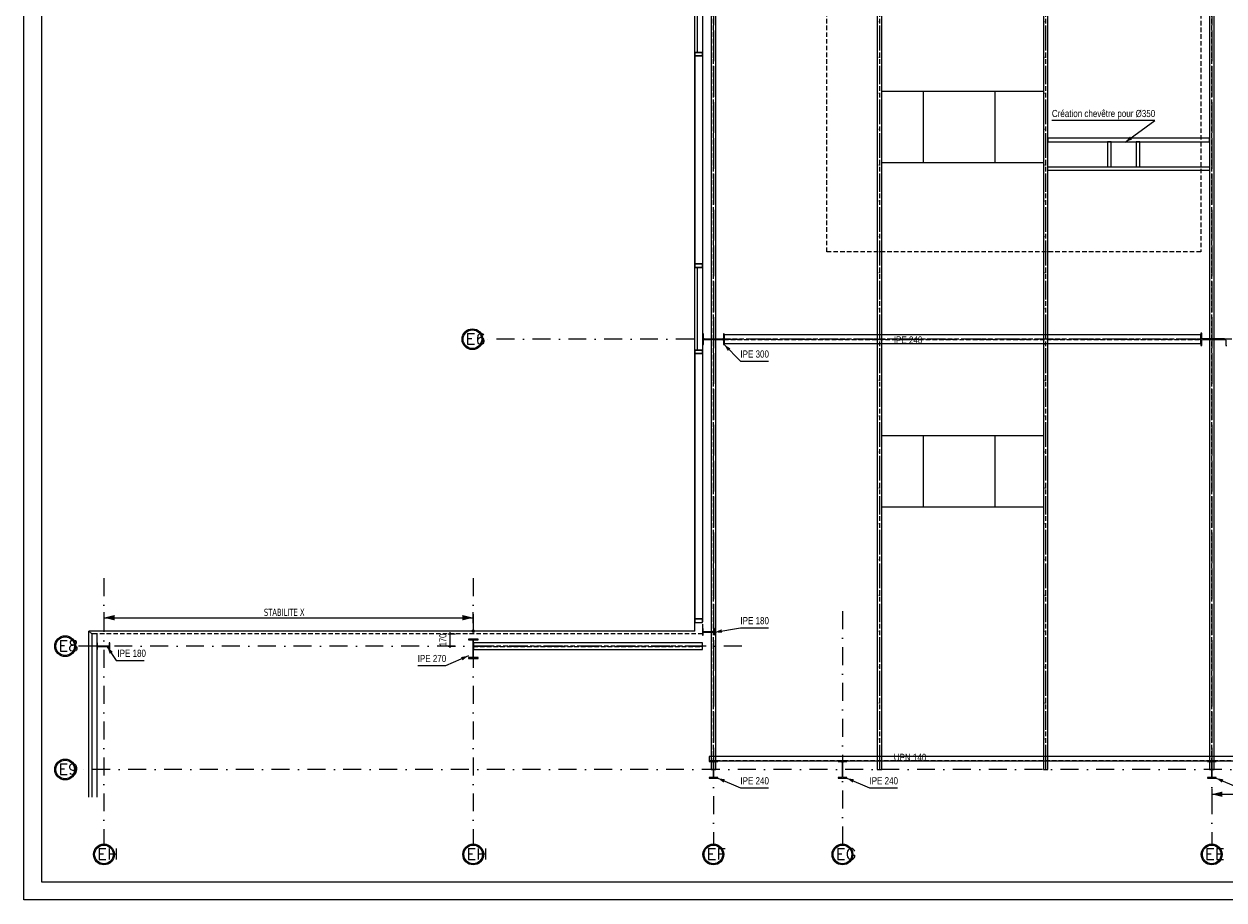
# Model space of a CAD drawing. Extents: x 293186 to 369035, y -341273 to -122059.
# Tile 41 of 64: x 309896 to 326632, y -203225 to -191010. Entities that reach past the tile are written whole.
import ezdxf

# ---------------------------------------------------------------- set-up
doc = ezdxf.new("R2010")
doc.units = 0
doc.header["$LTSCALE"] = 50
doc.linetypes.add('DASHDOT', pattern=[10, 5, -2.5, 0, -2.5])
doc.linetypes.add('HIDDEN', pattern=[1.875, 1.25, -0.625])
doc.layers.get('0').update_dxf_attribs({"color": 1, "linetype": 'CONTINUOUS'})
doc.layers.add('ECHELLE_1_50', color=7, linetype='CONTINUOUS')
doc.styles.add('ARIAL', font='txt')
doc.styles.add('CADWORK5', font='ROMAND', dxfattribs={"width": 0.8})
doc.styles.add('TAHOMA', font='txt')

# ---------------------------------------------------------------- blocks, each defined once
blk = doc.blocks.new('CDWK_EXTR_2')
at = {"color": 0}
blk.add_solid([(0, 0), (2, 0.5), (2, -0.5)], dxfattribs=at)
blk = doc.blocks.new('CDWK_EXTR_3')
at = {"color": 0}
blk.add_line((0, 1), (0, -1), dxfattribs=at)
blk.add_solid([(0, 0), (2, 0.5), (2, -0.5)], dxfattribs=at)
blk = doc.blocks.new('CDWK_PTTYP4')
h = blk.add_hatch(color=0)
edge = h.paths.add_edge_path()
edge.add_arc((0, 0), 0.5, 0, 360)
blk = doc.blocks.new('*D139')
at = {"layer": 'ECHELLE_1_50'}
h = blk.add_hatch(color=150, dxfattribs=at)
edge = h.paths.add_edge_path()
edge.add_arc((315837, -199516), 6.25, 0, 360)
h = blk.add_hatch(color=150, dxfattribs=at)
edge = h.paths.add_edge_path()
edge.add_arc((315837, -199686), 6.25, 0, 360)
at = {"layer": 'ECHELLE_1_50', "color": 150}
for p, q in [((315837, -199491), (315837, -199711)), ((315812, -199516), (315912, -199516)), ((315812, -199686), (315912, -199686))]:
    blk.add_line(p, q, dxfattribs=at)
at = {"layer": 'ECHELLE_1_50', "color": 26, "style": 'ARIAL', "width": 0.75}
blk.add_text('170', height=100, rotation=90, dxfattribs=at).set_placement((315787, -199687))

msp = doc.modelspace()

# ---------------------------------------------------------------- linework, layer by layer
at = {"layer": 'ECHELLE_1_50', "color": 3, "linetype": 'DASHDOT'}
for p, q in [((319511, -172774), (319511, -202445)), ((326461, -172774), (326461, -202445)), ((348244, -195406), (316295, -195406)), ((311011, -198738), (311011, -202445)), ((316161, -198738), (316161, -202445)), ((321311, -199199), (321311, -202445)), ((319908, -199686), (310615, -199686)), ((341605, -201406), (310615, -201406))]:
    msp.add_line(p, q, dxfattribs=at)
at = {"layer": 'ECHELLE_1_50', "color": 4, "linetype": 'HIDDEN'}
for p, q in [((319509, -173596), (319509, -201406)), ((319514, -201406), (319514, -173596)), ((321826, -173596), (321826, -201406)), ((321830, -201406), (321830, -173596)), ((324143, -173596), (324143, -201406)), ((324147, -201406), (324147, -173596)), ((326459, -173596), (326459, -201406)), ((326464, -201406), (326464, -173596))]:
    msp.add_line(p, q, dxfattribs=at)
at = {"layer": 'ECHELLE_1_50', "color": 4, "linetype": 'DASHDOT'}
for p, q in [((319511, -173596), (319511, -201406)), ((321828, -173596), (321828, -201406)), ((324145, -173596), (324145, -201406)), ((326461, -173596), (326461, -201406))]:
    msp.add_line(p, q, dxfattribs=at)
at = {"layer": 'ECHELLE_1_50', "color": 2}
for p, q in [((319361, -173737), (319361, -194406)), ((319251, -199476), (319251, -183511)), ((319291, -191406), (319291, -190306)), ((319251, -191406), (319361, -191406)), ((319361, -194406), (319251, -194406)), ((319291, -195556), (319291, -194406)), ((319361, -194406), (319361, -199321)), ((319251, -195556), (319361, -195556)), ((319251, -199476), (310801, -199476)), ((310801, -201791), (310801, -199476)), ((310841, -199516), (310841, -201791)), ((310911, -199516), (310911, -201793))]:
    msp.add_line(p, q, dxfattribs=at)
at = {"layer": 'ECHELLE_1_50', "color": 106}
for p, q in [((319251, -191406), (319251, -191456)), ((319361, -191406), (319251, -191406)), ((319251, -191406), (319251, -191406)), ((319251, -191456), (319361, -191456)), ((319251, -191456), (319251, -191456)), ((319251, -191456), (319361, -191456)), ((319361, -191456), (319251, -191456)), ((319251, -191456), (319251, -191456)), ((319251, -194356), (319251, -191456)), ((319251, -191456), (319251, -194356)), ((319361, -191456), (319361, -191406)), ((319361, -191406), (319361, -191406)), ((319361, -191456), (319361, -191456)), ((319361, -191456), (319361, -191456)), ((319361, -191456), (319361, -194356)), ((319361, -191456), (319361, -194356)), ((319251, -194356), (319251, -194406)), ((319361, -194356), (319251, -194356)), ((319251, -194356), (319251, -194356)), ((319251, -194356), (319251, -194356)), ((319251, -194356), (319361, -194356)), ((319361, -194356), (319251, -194356)), ((319251, -194406), (319361, -194406)), ((319251, -194406), (319251, -194406)), ((319361, -194406), (319361, -194356)), ((319361, -194356), (319361, -194356)), ((319361, -194356), (319361, -194356)), ((319361, -194406), (319361, -194406)), ((319251, -195556), (319251, -195556)), ((319251, -195556), (319251, -195606)), ((319361, -195556), (319251, -195556)), ((319251, -195556), (319251, -195556)), ((319251, -195606), (319361, -195606)), ((319251, -195606), (319251, -195606)), ((319251, -195606), (319361, -195606)), ((319361, -195606), (319251, -195606)), ((319251, -195606), (319251, -195606)), ((319251, -199306), (319251, -195606)), ((319251, -195606), (319251, -199306)), ((319361, -195606), (319361, -195556)), ((319361, -195556), (319361, -195556)), ((319361, -195606), (319361, -195606)), ((319361, -195606), (319361, -195606)), ((319361, -195606), (319361, -199306)), ((319361, -195606), (319361, -199306)), ((319251, -199306), (319251, -199356)), ((319361, -199306), (319251, -199306)), ((319251, -199306), (319251, -199306)), ((319251, -199306), (319251, -199306)), ((319251, -199306), (319361, -199306)), ((319361, -199306), (319251, -199306)), ((319361, -199356), (319361, -199306)), ((319361, -199306), (319361, -199306)), ((319361, -199306), (319361, -199306)), ((319919, -199308), (319919, -199308)), ((319251, -199356), (319361, -199356)), ((319251, -199356), (319251, -199356)), ((319361, -199356), (319361, -199356))]:
    msp.add_line(p, q, dxfattribs=at)
at = {"layer": 'ECHELLE_1_50', "color": 4}
for p, q in [((321860, -191946, 2540), (324113, -191946, 2540)), ((322441, -192946, 2540), (322441, -191946, 2540)), ((323441, -192946, 2540), (323441, -191946, 2540)), ((324113, -192946, 2540), (321860, -192946, 2540)), ((321860, -196746, 2540), (324113, -196746, 2540)), ((322441, -197746, 2540), (322441, -196746, 2540)), ((323441, -197746, 2540), (323441, -196746, 2540)), ((324113, -197746, 2540), (321860, -197746, 2540))]:
    msp.add_line(p, q, dxfattribs=at)
at = {"layer": 'ECHELLE_1_50', "color": 5, "linetype": 'HIDDEN'}
for p, q in [((326311, -195403), (319661, -195403)), ((319661, -195410), (326311, -195410)), ((319361, -199684), (316164, -199684)), ((316164, -199689), (319361, -199689)), ((319451, -201279), (337263, -201279))]:
    msp.add_line(p, q, dxfattribs=at)
at = {"layer": 'ECHELLE_1_50', "color": 5, "linetype": 'DASHDOT'}
for p, q in [((319661, -195406), (326311, -195406)), ((316164, -199686), (319361, -199686))]:
    msp.add_line(p, q, dxfattribs=at)
at = {"layer": 'ECHELLE_1_50', "color": 1}
for p, q in [((311011, -199289), (316161, -199289)), ((326461, -201751), (332511, -201751))]:
    msp.add_line(p, q, dxfattribs=at)
at = {"layer": 'ECHELLE_1_50', "color": 32, "linetype": 'CONTINUOUS'}
for points in [[(351846, -122122), (351846, -203225), (309896, -203225), (309896, -122122), (351846, -122122)], [(351596, -122372), (351596, -202975), (310146, -202975), (310146, -122372), (351596, -122372)]]:
    msp.add_lwpolyline(points, dxfattribs=at)
at = {"layer": 'ECHELLE_1_50', "color": 7, "linetype": 'HIDDEN'}
msp.add_lwpolyline([(347561, -196291), (347561, -182756), (341151, -182756), (341151, -173596), (319361, -173596), (319361, -199516), (310911, -199516), (310911, -201791)], dxfattribs=at)
at = {"layer": 'ECHELLE_1_50', "color": 4, "linetype": 'CONTINUOUS'}
for points in [[(319479, -173596), (319479, -201406), (319543, -201406), (319543, -173596), (319479, -173596)], [(321796, -173596), (321796, -201406), (321860, -201406), (321860, -173596), (321796, -173596)], [(324113, -173596), (324113, -201406), (324177, -201406), (324177, -173596), (324113, -173596)], [(326429, -173596), (326429, -201406), (326493, -201406), (326493, -173596), (326429, -173596)]]:
    msp.add_lwpolyline(points, dxfattribs=at)
at = {"layer": 'ECHELLE_1_50', "color": 32, "linetype": 'HIDDEN'}
msp.add_lwpolyline([(326311, -189654), (326311, -194189), (321091, -194189), (321091, -189654)], dxfattribs=at)
at = {"layer": 'ECHELLE_1_50', "color": 7, "linetype": 'CONTINUOUS'}
for points in [[(325256, -192658), (325666, -192358), (324232, -192358)], [(319661, -195481), (319888, -195712), (320278, -195712)], [(319531, -199492), (319888, -199430), (320278, -199430)], [(311057, -199696), (311182, -199885), (311571, -199885)], [(316094, -199821), (315777, -199958), (315387, -199958)], [(319571, -201526), (319888, -201663), (320278, -201663)], [(321371, -201526), (321688, -201663), (322078, -201663)], [(326521, -201526), (326838, -201663), (327228, -201663)]]:
    msp.add_lwpolyline(points, dxfattribs=at)
at = {"layer": 'ECHELLE_1_50', "color": 5, "linetype": 'CONTINUOUS'}
for points in [[(319635, -195403), (319387, -195403, -0.414214), (319372, -195388), (319372, -195331), (319361, -195331), (319361, -195366), (319361, -195446), (319361, -195481), (319372, -195481), (319372, -195425, -0.414214), (319387, -195410), (319635, -195410, -0.414214), (319650, -195425), (319650, -195481), (319661, -195481)], [(319661, -195481), (319661, -195331), (319650, -195331), (319650, -195388, -0.414214), (319635, -195403)], [(326640, -195402), (326342, -195402, -0.414214), (326324, -195384), (326324, -195321), (326311, -195321), (326311, -195361), (326311, -195451), (326311, -195491), (326324, -195491), (326324, -195428, -0.414214), (326342, -195410), (326640, -195410, -0.414214), (326658, -195428), (326658, -195491), (326671, -195491)], [(319524, -199484), (319378, -199484, -0.414214), (319369, -199475), (319369, -199441), (319361, -199441), (319361, -199461), (319361, -199511), (319361, -199532), (319369, -199532), (319369, -199498, -0.414214), (319378, -199489), (319524, -199489, -0.414214), (319533, -199498), (319533, -199532), (319541, -199532)], [(319541, -199532), (319541, -199441), (319533, -199441), (319533, -199475, -0.414214), (319524, -199484)], [(310911, -199641), (310911, -199732), (310919, -199732), (310919, -199698, -0.414214), (310928, -199689)], [(310928, -199689), (311074, -199689, -0.414214), (311083, -199698), (311083, -199732), (311091, -199732), (311091, -199711), (311091, -199661), (311091, -199641), (311083, -199641), (311083, -199675, -0.414214), (311074, -199684), (310928, -199684, -0.414214), (310919, -199675), (310919, -199641), (310911, -199641)], [(316164, -199831), (316164, -199612, -0.414214), (316179, -199597), (316229, -199597), (316229, -199586), (316197, -199586), (316125, -199586), (316094, -199586), (316094, -199597), (316143, -199597, -0.414214), (316158, -199612), (316158, -199831, -0.414214), (316143, -199846), (316094, -199846), (316094, -199856)], [(316094, -199856), (316229, -199856), (316229, -199846), (316179, -199846, -0.414214), (316164, -199831)], [(319515, -201502), (319515, -201311, -0.414214), (319530, -201296), (319571, -201296), (319571, -201286), (319545, -201286), (319477, -201286), (319451, -201286), (319451, -201296), (319493, -201296, -0.414214), (319508, -201311), (319508, -201502, -0.414214), (319493, -201517), (319451, -201517), (319451, -201526)], [(321315, -201502), (321315, -201311, -0.414214), (321330, -201296), (321371, -201296), (321371, -201286), (321345, -201286), (321277, -201286), (321251, -201286), (321251, -201296), (321293, -201296, -0.414214), (321308, -201311), (321308, -201502, -0.414214), (321293, -201517), (321251, -201517), (321251, -201526)], [(326464, -201502), (326464, -201311, -0.414214), (326479, -201296), (326521, -201296), (326521, -201286), (326495, -201286), (326427, -201286), (326401, -201286), (326401, -201296), (326443, -201296, -0.414214), (326458, -201311), (326458, -201502, -0.414214), (326443, -201517), (326401, -201517), (326401, -201526)], [(319451, -201526), (319571, -201526), (319571, -201517), (319530, -201517, -0.414214), (319515, -201502)], [(321251, -201526), (321371, -201526), (321371, -201517), (321330, -201517, -0.414214), (321315, -201502)], [(326401, -201526), (326521, -201526), (326521, -201517), (326479, -201517, -0.414214), (326464, -201502)]]:
    msp.add_lwpolyline(points, format="xyb", dxfattribs=at)
for points in [[(319661, -195466), (326311, -195466), (326311, -195346), (319661, -195346), (319661, -195466)], [(316164, -199732), (319361, -199732), (319361, -199641), (316164, -199641), (316164, -199732)], [(319451, -201286), (337263, -201286), (337263, -201226), (319451, -201226), (319451, -201286)]]:
    msp.add_lwpolyline(points, dxfattribs=at)
at = {"layer": 'ECHELLE_1_50', "color": 2, "linetype": 'CONTINUOUS'}
msp.add_lwpolyline([(310911, -199516), (310841, -199516), (310801, -199476)], dxfattribs=at)
at = {"layer": 'ECHELLE_1_50', "color": 3, "linetype": 'CONTINUOUS'}
for centre, radius in [((316150, -195406), 145), ((316150, -195406), 130), ((310470, -199686), 145), ((310470, -199686), 130), ((310470, -201406), 145), ((310470, -201406), 130), ((311011, -202590), 145), ((311011, -202590), 130), ((316161, -202590), 145), ((316161, -202590), 130), ((319511, -202590), 145), ((319511, -202590), 130), ((321311, -202590), 145), ((321311, -202590), 130), ((326461, -202590), 145), ((326461, -202590), 130)]:
    msp.add_circle(centre, radius, dxfattribs=at)
at = {"layer": 'ECHELLE_1_50', "color": 1, "linetype": 'CONTINUOUS'}
for points in [[(326429, -192601, 2540), (324177, -192601, 2540), (324177, -192651, 2540), (326429, -192651, 2540)], [(325009, -193001, 2540), (325059, -193001, 2540), (325059, -192651, 2540), (325009, -192651, 2540)], [(325409, -193001, 2540), (325459, -193001, 2540), (325459, -192651, 2540), (325409, -192651, 2540)], [(324177, -193001, 2540), (326429, -193001, 2540), (326429, -193051, 2540), (324177, -193051, 2540)]]:
    msp.add_3dface(points, dxfattribs=at)

# ---------------------------------------------------------------- block references
at = {"layer": 'ECHELLE_1_50', "color": 7, "linetype": 'CONTINUOUS', "xscale": 50, "yscale": 50, "zscale": 50}
for p, rotation in [((325256, -192658), 36.19291987), ((319661, -195481), 314.51853723), ((319531, -199492), 9.745517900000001), ((311057, -199696), 303.6242978), ((316094, -199821), 203.34466617), ((319571, -201526), 336.6553338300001), ((321371, -201526), 336.6553338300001), ((326521, -201526), 336.6553338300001)]:
    msp.add_blockref('CDWK_EXTR_2', p, dxfattribs=dict(at, rotation=rotation))
at = {"layer": 'ECHELLE_1_50', "color": 1, "xscale": 75, "yscale": 75, "zscale": 75}
for p in [(311011, -199289), (326461, -201751)]:
    msp.add_blockref('CDWK_EXTR_3', p, dxfattribs=at)
at = {"layer": 'ECHELLE_1_50', "color": 1, "xscale": 75, "yscale": 75, "zscale": 75, "rotation": 180}
msp.add_blockref('CDWK_EXTR_3', (316161, -199289), dxfattribs=at)
at = {"layer": 'ECHELLE_1_50', "color": 0}
msp.add_blockref('*D139', (0, 0), dxfattribs=at)
at = {"layer": 'ECHELLE_1_50', "color": 4, "xscale": 50, "yscale": 50}
msp.add_blockref('CDWK_PTTYP4', (316161, -199476), dxfattribs=at)

# ---------------------------------------------------------------- texts
at = {"layer": 'ECHELLE_1_50', "color": 7, "style": 'ARIAL', "width": 0.8}
for s, p in [('Création chevêtre pour %%C350', (324232, -192308)), ('IPE 240', (322027, -195466)), ('IPE 300', (319888, -195662)), ('IPE 180', (319888, -199380)), ('IPE 180', (311199, -199835)), ('IPE 270', (315387, -199908)), ('UPN 140', (322027, -201286)), ('IPE 240', (319888, -201613)), ('IPE 240', (321688, -201613))]:
    msp.add_text(s, height=100, dxfattribs=at).set_placement(p)
at = {"layer": 'ECHELLE_1_50', "color": 96, "style": 'CADWORK5', "width": 1.125}
for s, p in [('E6', (316054, -195476)), ('E8', (310374, -199756)), ('E9', (310374, -201476)), ('EG', (321216, -202659)), ('EH', (310916, -202659)), ('EH', (316066, -202659)), ('EF', (319416, -202659)), ('EE', (326366, -202659))]:
    msp.add_text(s, height=150, dxfattribs=at).set_placement(p)
at = {"layer": 'ECHELLE_1_50', "color": 1, "style": 'TAHOMA', "width": 0.8}
msp.add_text('STABILITE X', height=100, dxfattribs=at).set_placement((313242, -199264))

doc.saveas('drawing.dxf')
